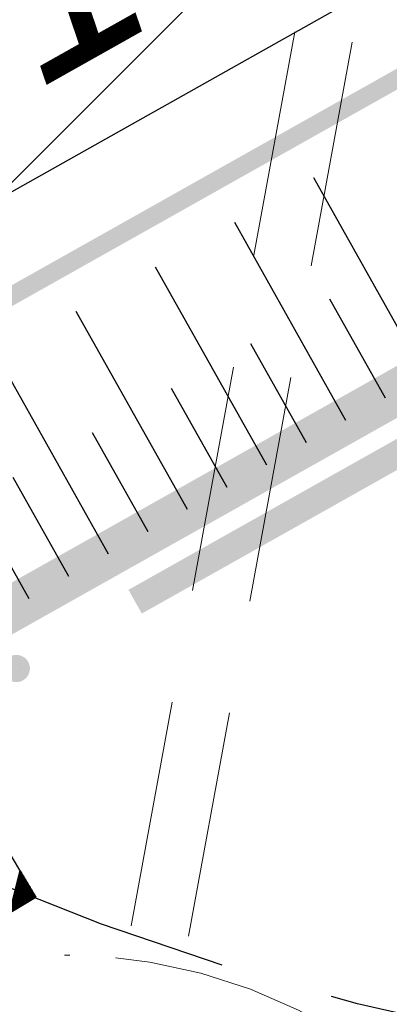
# Model space of a CAD drawing. Header units: metres. Extents: x 2193651 to 2201499, y 493187 to 494493.
# Tile 70 of 76: x 2200189.6 to 2200193.67, y 493770.16 to 493781. Entities that reach past the tile are written whole.
import ezdxf

# ---------------------------------------------------------------- set-up
doc = ezdxf.new("R2010")
doc.units = ezdxf.units.M
doc.set_wipeout_variables(frame=1)
for name, pattern in [('CONTI', [0]), ('H', [0.375, 0.25, -0.125]), ('HIDDEN', [0.375, 0.25, -0.125])]:
    doc.linetypes.add(name, pattern=pattern)
for name, color, linetype in [('12492', 7, 'Continuous'), ('_ПОДСНОС', 7, 'Continuous'), ('contur_line_building', 7, 'Continuous'), ('z_text_net_pipeline', 7, 'Continuous'), ('z_text_relief_point', 7, 'Continuous')]:
    doc.layers.add(name, color=color, linetype=linetype)
doc.styles.add('Bm-431', font='timesi.ttf')
doc.styles.add('D-131', font='ariali.ttf')

# ---------------------------------------------------------------- blocks, each defined once
blk = doc.blocks.new('ыероекыокеыокеыоы')
at = {"lineweight": 20}
h = blk.add_hatch(dxfattribs=at)
h.set_pattern_fill('ANSI31', color=2)
h.paths.add_polyline_path([(2197667.195, 493875.6), (2197625.219, 493852.007), (2197638.354, 493828.639), (2197680.329, 493852.232)])
at = {"layer": '_ПОДСНОС', "color": 7, "lineweight": 30, "elevation": 341.64, "flags": 128}
blk.add_lwpolyline([(2197667.195, 493875.6), (2197625.219, 493852.007), (2197638.354, 493828.639), (2197680.329, 493852.232), (2197667.195, 493875.6)], close=True, dxfattribs=at)
blk = doc.blocks.new('шнгщощ')
at = {"color": 34, "linetype": 'HIDDEN', "lineweight": 60, "ltscale": 5, "const_width": 0.202, "elevation": 341.64}
blk.add_lwpolyline([(2194943.701, 493863.723), (2194899.982, 493839.15), (2194914.096, 493814.039), (2194957.815, 493838.612)], close=True, dxfattribs=at)
at = {"color": 34, "linetype": 'Continuous', "lineweight": 25, "const_width": 0.5, "flags": 128}
blk.add_lwpolyline([(2194912.951, 493809.953), (2194961.9, 493837.467)], dxfattribs=at)
at = {"color": 34, "linetype": 'Continuous', "lineweight": 25, "flags": 128}
for points in [[(2194946.077, 493828.573), (2194944.852, 493830.752)], [(2194945.205, 493828.083), (2194943.98, 493830.262)], [(2194944.333, 493827.593), (2194943.108, 493829.772)], [(2194945.641, 493828.328), (2194945.028, 493829.417)], [(2194943.461, 493827.103), (2194942.236, 493829.282)], [(2194944.769, 493827.838), (2194944.157, 493828.927)], [(2194942.59, 493826.613), (2194941.365, 493828.792)], [(2194943.897, 493827.348), (2194943.285, 493828.437)], [(2194941.718, 493826.123), (2194940.493, 493828.302)], [(2194943.026, 493826.858), (2194942.413, 493827.947)], [(2194942.154, 493826.368), (2194941.541, 493827.457)]]:
    blk.add_lwpolyline(points, dxfattribs=at)
blk = doc.blocks.new('ыекроекыоекыоеклвлнев')
at = {"color": 1, "linetype": 'Continuous', "lineweight": 0, "const_width": 0.3, "flags": 128}
blk.add_lwpolyline([(2197666.76, 493839.328), (2197677.22, 493845.208)], dxfattribs=at)
at = {"color": 1, "linetype": 'Continuous', "lineweight": 0, "const_width": 0.147, "flags": 128}
blk.add_lwpolyline([(2197665.376, 493838.593, 1), (2197665.528, 493838.593, 1)], format="xyb", close=True, dxfattribs=at)
blk = doc.blocks.new('ыекокеыоыкеоекыоыке')
at = {"color": 7, "linetype": 'H', "lineweight": 0, "ltscale": 10}
for points in [[(2196440.304, 493486.488), (2196460.77, 493503.49)], [(2196440.713, 493485.996), (2196461.219, 493503.03)]]:
    blk.add_lwpolyline(points, dxfattribs=at)
blk.add_circle((2196461.767, 493503.882), 30, dxfattribs=at)
for centre, start, end in [((2196461.759, 493503.862), 179.5764, 179.0034), ((2196461.77, 493503.861), 209.9313, 210.5043)]:
    blk.add_arc(centre, 6, start, end, dxfattribs=at)
blk = doc.blocks.new('екокеыоекыокнывлвнел')
at = {"color": 7, "linetype": 'H', "ltscale": 10}
blk.add_circle((2196776.705, 493863.96), 30, dxfattribs=at)
blk = doc.blocks.new('*X129')
at = {"color": 0}
for p, q in [((252.171492, 486.718812), (253.152304, 487.699624)), ((252.18917, 486.718812), (253.152304, 487.681946)), ((252.206848, 486.718812), (253.152304, 487.664268)), ((252.224525, 486.718812), (253.152304, 487.646591)), ((252.242203, 486.718812), (253.152304, 487.628913)), ((252.259881, 486.718812), (253.152304, 487.611235)), ((252.277558, 486.718812), (253.152304, 487.593558)), ((252.295236, 486.718812), (253.152304, 487.57588)), ((252.312914, 486.718812), (253.152304, 487.558202)), ((252.330591, 486.718812), (253.152304, 487.540525)), ((252.348269, 486.718812), (253.152304, 487.522847)), ((252.365947, 486.718812), (253.152304, 487.505169)), ((252.383624, 486.718812), (253.152304, 487.487492)), ((252.401302, 486.718812), (253.152304, 487.469814)), ((252.41898, 486.718812), (253.152304, 487.452136)), ((252.436657, 486.718812), (253.152304, 487.434459)), ((252.454335, 486.718812), (253.152304, 487.416781)), ((252.472013, 486.718812), (253.152304, 487.399103)), ((252.48969, 486.718812), (253.152304, 487.381426)), ((252.507368, 486.718812), (253.152304, 487.363748)), ((252.525046, 486.718812), (253.152304, 487.34607)), ((252.542723, 486.718812), (253.152304, 487.328393)), ((252.560401, 486.718812), (253.152304, 487.310715)), ((252.578079, 486.718812), (253.152304, 487.293037)), ((252.595756, 486.718812), (253.152304, 487.27536)), ((252.613434, 486.718812), (253.152304, 487.257682)), ((252.631112, 486.718812), (253.152304, 487.240004)), ((252.648789, 486.718812), (253.152304, 487.222327)), ((252.666467, 486.718812), (253.152304, 487.204649)), ((252.684145, 486.718812), (253.152304, 487.186971)), ((252.701822, 486.718812), (253.152304, 487.169293)), ((252.7195, 486.718812), (253.152304, 487.151616)), ((252.737178, 486.718812), (253.152304, 487.133938)), ((252.754855, 486.718812), (253.152304, 487.11626)), ((252.772533, 486.718812), (253.152304, 487.098583)), ((252.790211, 486.718812), (253.152304, 487.080905)), ((252.807888, 486.718812), (253.152304, 487.063227)), ((252.825566, 486.718812), (253.152304, 487.04555)), ((252.843244, 486.718812), (253.152304, 487.027872)), ((252.860921, 486.718812), (253.152304, 487.010194)), ((252.878599, 486.718812), (253.152304, 486.992517)), ((252.896277, 486.718812), (253.152304, 486.974839)), ((252.913954, 486.718812), (253.152304, 486.957161)), ((252.931632, 486.718812), (253.152304, 486.939484)), ((252.94931, 486.718812), (253.152304, 486.921806)), ((252.966987, 486.718812), (253.152304, 486.904128)), ((252.984665, 486.718812), (253.152304, 486.886451)), ((253.002343, 486.718812), (253.152304, 486.868773)), ((253.02002, 486.718812), (253.152304, 486.851095)), ((253.037698, 486.718812), (253.152304, 486.833418)), ((253.055376, 486.718812), (253.152304, 486.81574)), ((253.073053, 486.718812), (253.152304, 486.798062)), ((253.090731, 486.718812), (253.152304, 486.780385)), ((253.108409, 486.718812), (253.152304, 486.762707)), ((253.126086, 486.718812), (253.152304, 486.745029)), ((253.143764, 486.718812), (253.152304, 486.727352))]:
    blk.add_line(p, q, dxfattribs=at)
blk = doc.blocks.new('ункун')
at = {"color": 7}
for p, q in [((9506.437, 12321.922), (9499.657, 12320.42)), ((9506.633, 12321.038), (9506.437, 12321.922))]:
    blk.add_line(p, q, dxfattribs=at)
at = {"color": 7, "extrusion": (0, 0, -1), "xscale": 0.3500000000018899, "yscale": 0.3500000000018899, "zscale": -0.3500000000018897, "rotation": 167.5043331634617}
blk.add_blockref('*X129', (-9383.074, 12469.068), dxfattribs=at)
blk = doc.blocks.new('ж9итдщд')
at = {"layer": 'contur_line_building', "color": 251, "lineweight": 30, "true_color": 0x5d5d5d, "elevation": 341.64, "flags": 128}
blk.add_lwpolyline([(2197191.307, 493810.866), (2197149.331, 493787.272), (2197162.466, 493763.904), (2197204.441, 493787.498), (2197191.307, 493810.866)], close=True, dxfattribs=at)
at = {"layer": '12492', "color": 251, "linetype": 'Continuous', "true_color": 0x5d5d5d, "style": 'Bm-431'}
blk.add_text('станция обезжелезивания', height=2, rotation=29.0976, dxfattribs=at).set_placement((2197160.742, 493772.012, -366.2))
at = {"layer": 'z_text_net_pipeline', "color": 251, "true_color": 0x5d5d5d, "style": 'Bm-431'}
blk.add_text(' ст. 100 (нед.)', height=2, rotation=301.1387, dxfattribs=at).set_placement((2197180.328, 493770.772))
at = {"layer": 'z_text_relief_point', "color": 251, "true_color": 0x5d5d5d, "style": 'D-131'}
blk.add_text(' 171.38', height=2, rotation=29.3393, dxfattribs=at).set_placement((2197189.157, 493779.864, 342.76))
at = {"color": 7, "lineweight": 0, "true_color": 0xffffff}
blk.add_wipeout([(2197379.001, 493517.103), (2197495.512, 493517.103), (2197495.512, 494487.366), (2196201.796, 494487.366), (2196201.796, 493187.366), (2197495.512, 493187.366), (2197495.512, 493517.103), (2196554.68, 493517.103), (2196554.68, 493858.249), (2197070.734, 494090.366), (2197224.867, 494090.366), (2197276.818, 493979.65), (2197379.001, 493803.734)], dxfattribs=at)

msp = doc.modelspace()

# ---------------------------------------------------------------- block references
at = {"color": 1, "lineweight": 100}
msp.add_blockref('ж9итдщд', (3000, 0), dxfattribs=at)

# ---------------------------------------------------------------- next in the draw order: block references
at = {"color": 34, "lineweight": 25}
msp.add_blockref('шнгщощ', (5247.988, -51.496), dxfattribs=at)
at = {"color": 1, "lineweight": 0}
msp.add_blockref('ыекроекыоекыоеклвлнев', (2524.112, -64.734), dxfattribs=at)
at = {"color": 1, "lineweight": 30}
msp.add_blockref('ыероекыокеыокеыоы', (2524.112, -64.734), dxfattribs=at)
at = {"color": 4, "lineweight": 158}
msp.add_blockref('екокеыоекыокнывлвнел', (3424.112, -64.734), dxfattribs=at)
at = {"color": 4, "lineweight": 158, "xscale": -1}
for name, p, rotation in [('екокеыоекыокнывлвнел', (3793808.458, 2084404.797), 57.61606472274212), ('ыекокеыоыкеоекыоыке', (1554196.225, 2650309.521), 119.3392911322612), ('ыекокеыоыкеоекыоыке', (1554170.72, 2650301.146), 119.3392911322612)]:
    msp.add_blockref(name, p, dxfattribs=dict(at, rotation=rotation))
at = {"color": 2, "linetype": 'CONTI', "lineweight": 0, "rotation": 288.3724196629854}
msp.add_blockref('ункун', (2185499.577, 498909.444, -420.357), dxfattribs=at)

doc.saveas('drawing.dxf')
